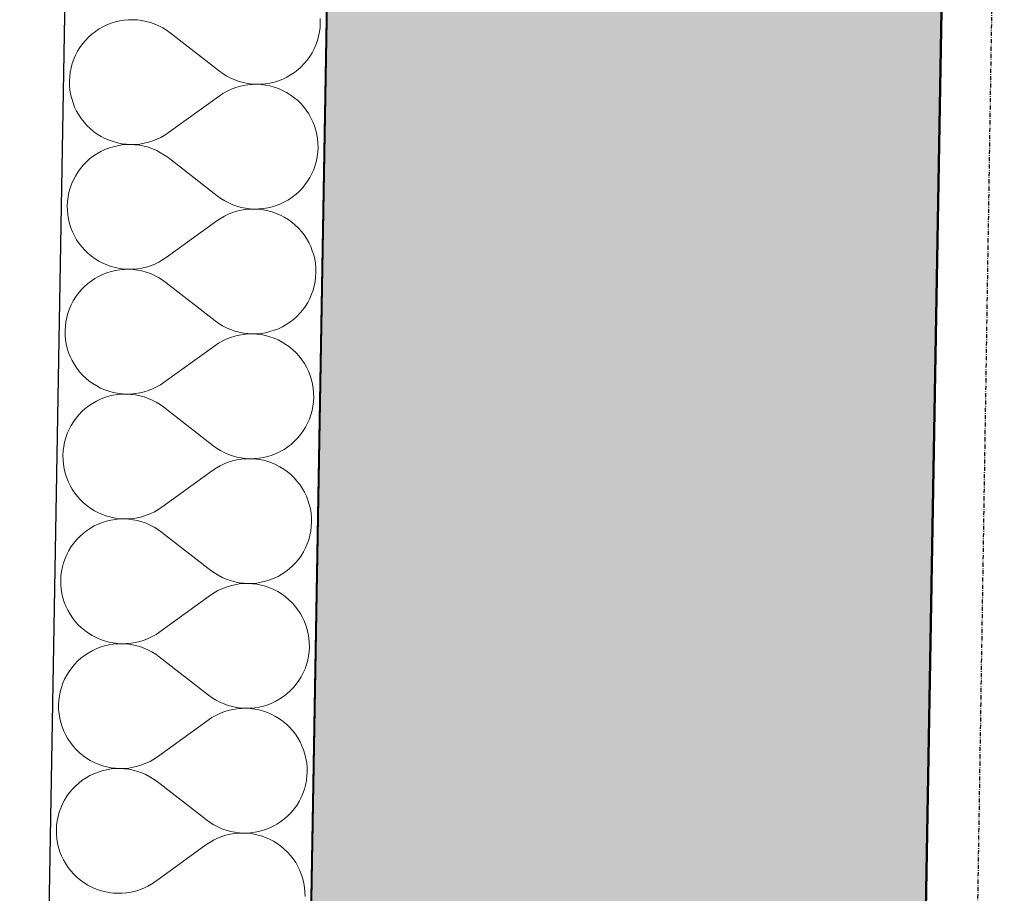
# Model space of a CAD drawing. Header units: millimetres. Extents: x -25972 to 4435, y -2839 to 20217.
# Tile 49 of 110: x -20521 to -19920, y 8320 to 8853. Entities that reach past the tile are written whole.
import ezdxf

# ---------------------------------------------------------------- set-up
doc = ezdxf.new("R2010")
doc.units = ezdxf.units.MM
doc.header["$MEASUREMENT"] = 0
doc.linetypes.add('Wipeout_Contour', pattern=[1000, 0, -1000])
doc.linetypes.add('Čerchovaná M', pattern=[4.5, 2.5, -0.85, 0.3, -0.85])
for name, color, linetype in [('7._POHLED ZÁPADNÍ_2_3D prvky fasada nove', 7, 'Continuous'), ('7._POHLED ZÁPADNÍ_2_Konstrukce - nosné', 7, 'Continuous'), ('7._POHLED ZÁPADNÍ_2_Nové_Konstrukce - nosné', 7, 'Continuous'), ('7._POHLED ZÁPADNÍ_2_Nové_Kresby a obrázky', 7, 'Continuous'), ('7._POHLED ZÁPADNÍ_2_Nové_Výplně – Řezové', 7, 'Continuous'), ('7._POHLED ZÁPADNÍ_2_Výplně – Řezové', 7, 'Continuous')]:
    doc.layers.add(name, color=color, linetype=linetype)

# ---------------------------------------------------------------- blocks, each defined once
blk = doc.blocks.new('*X32', base_point=(-26263.07, -5016.56))
at = {"layer": '7._POHLED ZÁPADNÍ_2_Nové_Výplně – Řezové', "color": 21, "linetype": 'Continuous', "lineweight": 20, "true_color": 0xffaaaa}
for p, q in [((-20467.66, 8849.94), (-20470.12, 8848.76)), ((-20465.13, 8850.93), (-20467.66, 8849.94)), ((-20462.53, 8851.75), (-20465.13, 8850.93)), ((-20459.89, 8852.37), (-20462.53, 8851.75)), ((-20457.2, 8852.81), (-20459.89, 8852.37)), ((-20454.49, 8853.05), (-20457.2, 8852.81)), ((-20451.77, 8853.1), (-20454.49, 8853.05)), ((-20449.05, 8852.95), (-20451.77, 8853.1)), ((-20446.36, 8852.61), (-20449.05, 8852.95)), ((-20443.69, 8852.08), (-20446.36, 8852.61)), ((-20441.06, 8851.36), (-20443.69, 8852.08)), ((-20438.5, 8850.45), (-20441.06, 8851.36)), ((-20436, 8849.36), (-20438.5, 8850.45)), ((-20433.59, 8848.1), (-20436, 8849.36)), ((-20337.67, 8848.39), (-20337.53, 8851.1)), ((-20337.53, 8851.1), (-20337.58, 8853.82)), ((-20476.89, 8844.24), (-20478.91, 8842.42)), ((-20474.74, 8845.9), (-20476.89, 8844.24)), ((-20472.48, 8847.42), (-20474.74, 8845.9)), ((-20470.12, 8848.76), (-20472.48, 8847.42)), ((-20431.28, 8846.67), (-20433.59, 8848.1)), ((-20429.07, 8845.08), (-20431.28, 8846.67)), ((-20399, 8821.69), (-20429.07, 8845.08)), ((-20339.26, 8840.39), (-20338.54, 8843.02)), ((-20338.54, 8843.02), (-20338.01, 8845.69)), ((-20338.01, 8845.69), (-20337.67, 8848.39)), ((-20482.55, 8838.37), (-20484.14, 8836.16)), ((-20480.8, 8840.46), (-20482.55, 8838.37)), ((-20478.91, 8842.42), (-20480.8, 8840.46)), ((-20341.25, 8835.33), (-20340.16, 8837.83)), ((-20340.16, 8837.83), (-20339.26, 8840.39)), ((-20486.83, 8831.44), (-20487.91, 8828.94)), ((-20485.57, 8833.85), (-20486.83, 8831.44)), ((-20484.14, 8836.16), (-20485.57, 8833.85)), ((-20343.94, 8830.61), (-20342.51, 8832.92)), ((-20342.51, 8832.92), (-20341.25, 8835.33)), ((-20488.82, 8826.38), (-20489.54, 8823.75)), ((-20487.91, 8828.94), (-20488.82, 8826.38)), ((-20349.16, 8824.36), (-20347.27, 8826.31)), ((-20347.27, 8826.31), (-20345.53, 8828.4)), ((-20345.53, 8828.4), (-20343.94, 8830.61)), ((-20490.07, 8821.09), (-20490.4, 8818.39)), ((-20489.54, 8823.75), (-20490.07, 8821.09)), ((-20399, 8821.69), (-20396.8, 8820.1)), ((-20396.8, 8820.1), (-20394.48, 8818.67)), ((-20357.96, 8818.01), (-20355.6, 8819.36)), ((-20355.6, 8819.36), (-20353.33, 8820.87)), ((-20353.33, 8820.87), (-20351.19, 8822.54)), ((-20351.19, 8822.54), (-20349.16, 8824.36)), ((-20490.4, 8818.39), (-20490.55, 8815.67)), ((-20490.55, 8815.67), (-20490.5, 8812.95)), ((-20490.5, 8812.95), (-20490.26, 8810.24)), ((-20394.48, 8818.67), (-20392.07, 8817.41)), ((-20392.07, 8817.41), (-20389.58, 8816.32)), ((-20389.58, 8816.32), (-20387.01, 8815.42)), ((-20384.42, 8812.94), (-20387.07, 8812.31)), ((-20387.01, 8815.42), (-20384.39, 8814.7)), ((-20381.73, 8813.38), (-20384.42, 8812.94)), ((-20384.39, 8814.7), (-20381.72, 8814.16)), ((-20379.03, 8813.63), (-20381.73, 8813.38)), ((-20381.72, 8814.16), (-20379.02, 8813.82)), ((-20376.31, 8813.68), (-20379.03, 8813.63)), ((-20379.02, 8813.82), (-20376.31, 8813.68)), ((-20376.31, 8813.68), (-20373.59, 8813.73)), ((-20373.59, 8813.54), (-20376.31, 8813.68)), ((-20373.59, 8813.73), (-20370.88, 8813.97)), ((-20370.89, 8813.2), (-20373.59, 8813.54)), ((-20368.22, 8812.67), (-20370.89, 8813.2)), ((-20370.88, 8813.97), (-20368.19, 8814.4)), ((-20368.19, 8814.4), (-20365.54, 8815.03)), ((-20365.54, 8815.03), (-20362.95, 8815.84)), ((-20362.95, 8815.84), (-20360.41, 8816.84)), ((-20360.41, 8816.84), (-20357.96, 8818.01)), ((-20490.26, 8810.24), (-20489.82, 8807.56)), ((-20489.82, 8807.56), (-20489.19, 8804.91)), ((-20397.01, 8807.97), (-20399.27, 8806.46)), ((-20394.64, 8809.32), (-20397.01, 8807.97)), ((-20392.19, 8810.5), (-20394.64, 8809.32)), ((-20389.66, 8811.5), (-20392.19, 8810.5)), ((-20387.07, 8812.31), (-20389.66, 8811.5)), ((-20365.6, 8811.95), (-20368.22, 8812.67)), ((-20363.03, 8811.05), (-20365.6, 8811.95)), ((-20360.53, 8809.97), (-20363.03, 8811.05)), ((-20358.12, 8808.71), (-20360.53, 8809.97)), ((-20355.81, 8807.28), (-20358.12, 8808.71)), ((-20353.6, 8805.69), (-20355.81, 8807.28)), ((-20489.19, 8804.91), (-20488.38, 8802.31)), ((-20488.38, 8802.31), (-20487.38, 8799.78)), ((-20399.27, 8806.46), (-20430.14, 8784.14)), ((-20351.51, 8803.95), (-20353.6, 8805.69)), ((-20349.55, 8802.06), (-20351.51, 8803.95)), ((-20347.73, 8800.04), (-20349.55, 8802.06)), ((-20487.38, 8799.78), (-20486.2, 8797.33)), ((-20486.2, 8797.33), (-20484.86, 8794.96)), ((-20484.86, 8794.96), (-20483.34, 8792.7)), ((-20346.06, 8797.89), (-20347.73, 8800.04)), ((-20344.55, 8795.63), (-20346.06, 8797.89)), ((-20343.2, 8793.27), (-20344.55, 8795.63)), ((-20483.34, 8792.7), (-20481.67, 8790.56)), ((-20481.67, 8790.56), (-20479.85, 8788.53)), ((-20342.02, 8790.81), (-20343.2, 8793.27)), ((-20341.03, 8788.28), (-20342.02, 8790.81)), ((-20479.85, 8788.53), (-20477.9, 8786.65)), ((-20477.9, 8786.65), (-20475.81, 8784.9)), ((-20475.81, 8784.9), (-20473.6, 8783.31)), ((-20473.6, 8783.31), (-20471.28, 8781.89)), ((-20432.4, 8782.62), (-20430.14, 8784.14)), ((-20340.21, 8785.69), (-20341.03, 8788.28)), ((-20339.59, 8783.04), (-20340.21, 8785.69)), ((-20339.15, 8780.35), (-20339.59, 8783.04)), ((-20471.28, 8781.89), (-20468.87, 8780.63)), ((-20468.87, 8780.63), (-20466.38, 8779.54)), ((-20466.38, 8779.54), (-20463.81, 8778.64)), ((-20463.81, 8778.64), (-20461.18, 8777.92)), ((-20461.18, 8777.92), (-20458.52, 8777.4)), ((-20455.82, 8776.87), (-20458.53, 8776.63)), ((-20458.52, 8777.4), (-20455.82, 8777.06)), ((-20455.82, 8777.06), (-20453.1, 8776.92)), ((-20453.1, 8776.92), (-20455.82, 8776.87)), ((-20453.1, 8776.92), (-20450.38, 8776.97)), ((-20450.38, 8776.77), (-20453.1, 8776.92)), ((-20450.38, 8776.97), (-20447.67, 8777.21)), ((-20447.67, 8777.21), (-20444.99, 8777.65)), ((-20444.99, 8777.65), (-20442.34, 8778.28)), ((-20442.34, 8778.28), (-20439.74, 8779.1)), ((-20439.74, 8779.1), (-20437.21, 8780.1)), ((-20437.21, 8780.1), (-20434.76, 8781.27)), ((-20434.76, 8781.27), (-20432.4, 8782.62)), ((-20338.91, 8777.64), (-20339.15, 8780.35)), ((-20338.86, 8774.92), (-20338.91, 8777.64)), ((-20473.81, 8771.24), (-20476.07, 8769.73)), ((-20471.44, 8772.58), (-20473.81, 8771.24)), ((-20468.99, 8773.76), (-20471.44, 8772.58)), ((-20466.46, 8774.75), (-20468.99, 8773.76)), ((-20463.86, 8775.57), (-20466.46, 8774.75)), ((-20461.21, 8776.19), (-20463.86, 8775.57)), ((-20458.53, 8776.63), (-20461.21, 8776.19)), ((-20447.68, 8776.43), (-20450.38, 8776.77)), ((-20445.02, 8775.9), (-20447.68, 8776.43)), ((-20442.39, 8775.18), (-20445.02, 8775.9)), ((-20439.83, 8774.27), (-20442.39, 8775.18)), ((-20437.33, 8773.19), (-20439.83, 8774.27)), ((-20434.92, 8771.92), (-20437.33, 8773.19)), ((-20432.61, 8770.49), (-20434.92, 8771.92)), ((-20339.34, 8769.51), (-20339, 8772.21)), ((-20339, 8772.21), (-20338.86, 8774.92)), ((-20480.24, 8766.24), (-20482.13, 8764.28)), ((-20478.22, 8768.06), (-20480.24, 8766.24)), ((-20476.07, 8769.73), (-20478.22, 8768.06)), ((-20430.4, 8768.9), (-20432.61, 8770.49)), ((-20400.33, 8745.52), (-20430.4, 8768.9)), ((-20340.59, 8764.22), (-20339.87, 8766.84)), ((-20339.87, 8766.84), (-20339.34, 8769.51)), ((-20485.47, 8759.99), (-20486.9, 8757.67)), ((-20483.88, 8762.19), (-20485.47, 8759.99)), ((-20482.13, 8764.28), (-20483.88, 8762.19)), ((-20343.84, 8756.74), (-20342.58, 8759.16)), ((-20342.58, 8759.16), (-20341.49, 8761.65)), ((-20341.49, 8761.65), (-20340.59, 8764.22)), ((-20488.16, 8755.26), (-20489.24, 8752.77)), ((-20486.9, 8757.67), (-20488.16, 8755.26)), ((-20346.86, 8752.22), (-20345.27, 8754.43)), ((-20345.27, 8754.43), (-20343.84, 8756.74)), ((-20490.87, 8747.58), (-20491.39, 8744.91)), ((-20490.15, 8750.2), (-20490.87, 8747.58)), ((-20489.24, 8752.77), (-20490.15, 8750.2)), ((-20352.51, 8746.36), (-20350.49, 8748.18)), ((-20350.49, 8748.18), (-20348.6, 8750.14)), ((-20348.6, 8750.14), (-20346.86, 8752.22)), ((-20491.73, 8742.21), (-20491.88, 8739.49)), ((-20491.39, 8744.91), (-20491.73, 8742.21)), ((-20400.33, 8745.52), (-20398.12, 8743.92)), ((-20398.12, 8743.92), (-20395.81, 8742.49)), ((-20395.81, 8742.49), (-20393.4, 8741.23)), ((-20393.4, 8741.23), (-20390.91, 8740.14)), ((-20361.74, 8740.66), (-20359.29, 8741.83)), ((-20359.29, 8741.83), (-20356.92, 8743.18)), ((-20356.92, 8743.18), (-20354.66, 8744.69)), ((-20354.66, 8744.69), (-20352.51, 8746.36)), ((-20491.88, 8739.49), (-20491.83, 8736.77)), ((-20491.83, 8736.77), (-20491.58, 8734.06)), ((-20390.99, 8735.32), (-20393.52, 8734.32)), ((-20388.39, 8736.14), (-20390.99, 8735.32)), ((-20390.91, 8740.14), (-20388.34, 8739.24)), ((-20385.75, 8736.76), (-20388.39, 8736.14)), ((-20388.34, 8739.24), (-20385.72, 8738.52)), ((-20383.06, 8737.2), (-20385.75, 8736.76)), ((-20385.72, 8738.52), (-20383.05, 8737.99)), ((-20380.35, 8737.45), (-20383.06, 8737.2)), ((-20383.05, 8737.99), (-20380.35, 8737.65)), ((-20380.35, 8737.65), (-20377.63, 8737.5)), ((-20377.63, 8737.5), (-20380.35, 8737.45)), ((-20377.63, 8737.5), (-20374.91, 8737.55)), ((-20374.92, 8737.36), (-20377.63, 8737.5)), ((-20372.22, 8737.02), (-20374.92, 8737.36)), ((-20374.91, 8737.55), (-20372.2, 8737.79)), ((-20369.55, 8736.49), (-20372.22, 8737.02)), ((-20372.2, 8737.79), (-20369.52, 8738.22)), ((-20366.92, 8735.78), (-20369.55, 8736.49)), ((-20369.52, 8738.22), (-20366.87, 8738.85)), ((-20364.36, 8734.87), (-20366.92, 8735.78)), ((-20366.87, 8738.85), (-20364.27, 8739.66)), ((-20361.86, 8733.79), (-20364.36, 8734.87)), ((-20364.27, 8739.66), (-20361.74, 8740.66)), ((-20491.58, 8734.06), (-20491.15, 8731.38)), ((-20491.15, 8731.38), (-20490.52, 8728.73)), ((-20400.6, 8730.28), (-20431.47, 8707.96)), ((-20398.34, 8731.79), (-20400.6, 8730.28)), ((-20395.97, 8733.14), (-20398.34, 8731.79)), ((-20393.52, 8734.32), (-20395.97, 8733.14)), ((-20359.45, 8732.53), (-20361.86, 8733.79)), ((-20357.13, 8731.1), (-20359.45, 8732.53)), ((-20354.93, 8729.51), (-20357.13, 8731.1)), ((-20352.84, 8727.77), (-20354.93, 8729.51)), ((-20490.52, 8728.73), (-20489.71, 8726.13)), ((-20489.71, 8726.13), (-20488.71, 8723.6)), ((-20488.71, 8723.6), (-20487.53, 8721.15)), ((-20350.88, 8725.88), (-20352.84, 8727.77)), ((-20349.06, 8723.86), (-20350.88, 8725.88)), ((-20347.39, 8721.71), (-20349.06, 8723.86)), ((-20487.53, 8721.15), (-20486.19, 8718.79)), ((-20486.19, 8718.79), (-20484.67, 8716.52)), ((-20345.88, 8719.45), (-20347.39, 8721.71)), ((-20344.53, 8717.09), (-20345.88, 8719.45)), ((-20343.35, 8714.63), (-20344.53, 8717.09)), ((-20484.67, 8716.52), (-20483, 8714.38)), ((-20483, 8714.38), (-20481.18, 8712.35)), ((-20481.18, 8712.35), (-20479.22, 8710.47)), ((-20342.36, 8712.1), (-20343.35, 8714.63)), ((-20341.54, 8709.51), (-20342.36, 8712.1)), ((-20479.22, 8710.47), (-20477.13, 8708.72)), ((-20477.13, 8708.72), (-20474.93, 8707.13)), ((-20474.93, 8707.13), (-20472.61, 8705.71)), ((-20472.61, 8705.71), (-20470.2, 8704.45)), ((-20438.54, 8703.92), (-20436.09, 8705.09)), ((-20436.09, 8705.09), (-20433.73, 8706.44)), ((-20433.73, 8706.44), (-20431.47, 8707.96)), ((-20340.91, 8706.86), (-20341.54, 8709.51)), ((-20340.48, 8704.18), (-20340.91, 8706.86)), ((-20470.2, 8704.45), (-20467.7, 8703.36)), ((-20465.19, 8699.39), (-20467.79, 8698.57)), ((-20467.7, 8703.36), (-20465.14, 8702.46)), ((-20462.54, 8700.01), (-20465.19, 8699.39)), ((-20465.14, 8702.46), (-20462.51, 8701.74)), ((-20459.86, 8700.45), (-20462.54, 8700.01)), ((-20462.51, 8701.74), (-20459.84, 8701.22)), ((-20457.15, 8700.69), (-20459.86, 8700.45)), ((-20459.84, 8701.22), (-20457.14, 8700.88)), ((-20454.43, 8700.74), (-20457.15, 8700.69)), ((-20457.14, 8700.88), (-20454.43, 8700.74)), ((-20454.43, 8700.74), (-20451.71, 8700.79)), ((-20451.71, 8700.59), (-20454.43, 8700.74)), ((-20451.71, 8700.79), (-20449, 8701.03)), ((-20449.01, 8700.25), (-20451.71, 8700.59)), ((-20446.34, 8699.72), (-20449.01, 8700.25)), ((-20449, 8701.03), (-20446.31, 8701.47)), ((-20443.72, 8699), (-20446.34, 8699.72)), ((-20446.31, 8701.47), (-20443.67, 8702.1)), ((-20441.16, 8698.09), (-20443.72, 8699)), ((-20443.67, 8702.1), (-20441.07, 8702.92)), ((-20441.07, 8702.92), (-20438.54, 8703.92)), ((-20340.23, 8701.47), (-20340.48, 8704.18)), ((-20340.33, 8696.03), (-20340.18, 8698.75)), ((-20340.18, 8698.75), (-20340.23, 8701.47)), ((-20477.4, 8693.55), (-20479.55, 8691.88)), ((-20475.14, 8695.06), (-20477.4, 8693.55)), ((-20472.77, 8696.4), (-20475.14, 8695.06)), ((-20470.32, 8697.58), (-20472.77, 8696.4)), ((-20467.79, 8698.57), (-20470.32, 8697.58)), ((-20438.66, 8697.01), (-20441.16, 8698.09)), ((-20436.25, 8695.74), (-20438.66, 8697.01)), ((-20433.94, 8694.31), (-20436.25, 8695.74)), ((-20431.73, 8692.72), (-20433.94, 8694.31)), ((-20341.2, 8690.66), (-20340.67, 8693.33)), ((-20340.67, 8693.33), (-20340.33, 8696.03)), ((-20483.46, 8688.1), (-20485.2, 8686.01)), ((-20481.57, 8690.06), (-20483.46, 8688.1)), ((-20479.55, 8691.88), (-20481.57, 8690.06)), ((-20401.66, 8669.34), (-20431.73, 8692.72)), ((-20342.82, 8685.47), (-20341.91, 8688.04)), ((-20341.91, 8688.04), (-20341.2, 8690.66)), ((-20488.22, 8681.49), (-20489.48, 8679.08)), ((-20486.8, 8683.81), (-20488.22, 8681.49)), ((-20485.2, 8686.01), (-20486.8, 8683.81)), ((-20345.16, 8680.57), (-20343.9, 8682.98)), ((-20343.9, 8682.98), (-20342.82, 8685.47)), ((-20490.57, 8676.59), (-20491.47, 8674.02)), ((-20489.48, 8679.08), (-20490.57, 8676.59)), ((-20349.93, 8673.96), (-20348.19, 8676.04)), ((-20348.19, 8676.04), (-20346.59, 8678.25)), ((-20346.59, 8678.25), (-20345.16, 8680.57)), ((-20492.72, 8668.73), (-20493.06, 8666.03)), ((-20492.19, 8671.4), (-20492.72, 8668.73)), ((-20491.47, 8674.02), (-20492.19, 8671.4)), ((-20401.66, 8669.34), (-20399.45, 8667.74)), ((-20355.99, 8668.51), (-20353.84, 8670.18)), ((-20353.84, 8670.18), (-20351.82, 8672)), ((-20351.82, 8672), (-20349.93, 8673.96)), ((-20493.06, 8666.03), (-20493.21, 8663.31)), ((-20493.21, 8663.31), (-20493.16, 8660.59)), ((-20399.45, 8667.74), (-20397.14, 8666.31)), ((-20397.14, 8666.31), (-20394.73, 8665.05)), ((-20394.73, 8665.05), (-20392.23, 8663.96)), ((-20392.23, 8663.96), (-20389.67, 8663.06)), ((-20389.67, 8663.06), (-20387.05, 8662.34)), ((-20368.2, 8662.67), (-20365.6, 8663.48)), ((-20365.6, 8663.48), (-20363.07, 8664.48)), ((-20363.07, 8664.48), (-20360.62, 8665.65)), ((-20360.62, 8665.65), (-20358.25, 8667)), ((-20358.25, 8667), (-20355.99, 8668.51)), ((-20493.16, 8660.59), (-20492.91, 8657.88)), ((-20492.91, 8657.88), (-20492.48, 8655.2)), ((-20397.3, 8656.96), (-20399.66, 8655.62)), ((-20394.85, 8658.14), (-20397.3, 8656.96)), ((-20392.32, 8659.14), (-20394.85, 8658.14)), ((-20389.72, 8659.96), (-20392.32, 8659.14)), ((-20387.08, 8660.59), (-20389.72, 8659.96)), ((-20384.39, 8661.02), (-20387.08, 8660.59)), ((-20387.05, 8662.34), (-20384.38, 8661.81)), ((-20381.68, 8661.27), (-20384.39, 8661.02)), ((-20384.38, 8661.81), (-20381.68, 8661.47)), ((-20381.68, 8661.47), (-20378.96, 8661.32)), ((-20378.96, 8661.32), (-20381.68, 8661.27)), ((-20378.96, 8661.32), (-20376.24, 8661.37)), ((-20376.24, 8661.18), (-20378.96, 8661.32)), ((-20376.24, 8661.37), (-20373.53, 8661.61)), ((-20373.55, 8660.84), (-20376.24, 8661.18)), ((-20370.88, 8660.31), (-20373.55, 8660.84)), ((-20373.53, 8661.61), (-20370.85, 8662.05)), ((-20368.25, 8659.6), (-20370.88, 8660.31)), ((-20370.85, 8662.05), (-20368.2, 8662.67)), ((-20365.69, 8658.69), (-20368.25, 8659.6)), ((-20363.19, 8657.61), (-20365.69, 8658.69)), ((-20360.78, 8656.35), (-20363.19, 8657.61)), ((-20492.48, 8655.2), (-20491.85, 8652.55)), ((-20491.85, 8652.55), (-20491.03, 8649.95)), ((-20401.92, 8654.1), (-20432.79, 8631.78)), ((-20399.66, 8655.62), (-20401.92, 8654.1)), ((-20358.46, 8654.92), (-20360.78, 8656.35)), ((-20356.25, 8653.33), (-20358.46, 8654.92)), ((-20354.17, 8651.59), (-20356.25, 8653.33)), ((-20352.21, 8649.7), (-20354.17, 8651.59)), ((-20491.03, 8649.95), (-20490.04, 8647.42)), ((-20490.04, 8647.42), (-20488.86, 8644.97)), ((-20488.86, 8644.97), (-20487.51, 8642.61)), ((-20350.39, 8647.68), (-20352.21, 8649.7)), ((-20348.72, 8645.53), (-20350.39, 8647.68)), ((-20347.2, 8643.27), (-20348.72, 8645.53)), ((-20487.51, 8642.61), (-20486, 8640.35)), ((-20486, 8640.35), (-20484.33, 8638.2)), ((-20345.86, 8640.91), (-20347.2, 8643.27)), ((-20344.68, 8638.46), (-20345.86, 8640.91)), ((-20484.33, 8638.2), (-20482.51, 8636.18)), ((-20482.51, 8636.18), (-20480.55, 8634.29)), ((-20480.55, 8634.29), (-20478.46, 8632.55)), ((-20343.68, 8635.92), (-20344.68, 8638.46)), ((-20342.87, 8633.33), (-20343.68, 8635.92)), ((-20342.24, 8630.68), (-20342.87, 8633.33)), ((-20478.46, 8632.55), (-20476.25, 8630.96)), ((-20476.25, 8630.96), (-20473.94, 8629.53)), ((-20473.94, 8629.53), (-20471.53, 8628.27)), ((-20471.53, 8628.27), (-20469.03, 8627.19)), ((-20469.03, 8627.19), (-20466.47, 8626.28)), ((-20444.99, 8625.92), (-20442.4, 8626.74)), ((-20442.4, 8626.74), (-20439.87, 8627.74)), ((-20439.87, 8627.74), (-20437.42, 8628.91)), ((-20437.42, 8628.91), (-20435.05, 8630.26)), ((-20435.05, 8630.26), (-20432.79, 8631.78)), ((-20341.81, 8628), (-20342.24, 8630.68)), ((-20341.56, 8625.29), (-20341.81, 8628)), ((-20471.65, 8621.4), (-20474.1, 8620.23)), ((-20469.12, 8622.4), (-20471.65, 8621.4)), ((-20466.52, 8623.21), (-20469.12, 8622.4)), ((-20463.87, 8623.83), (-20466.52, 8623.21)), ((-20466.47, 8626.28), (-20463.84, 8625.57)), ((-20461.19, 8624.27), (-20463.87, 8623.83)), ((-20463.84, 8625.57), (-20461.17, 8625.04)), ((-20458.48, 8624.51), (-20461.19, 8624.27)), ((-20461.17, 8625.04), (-20458.47, 8624.7)), ((-20455.76, 8624.56), (-20458.48, 8624.51)), ((-20458.47, 8624.7), (-20455.76, 8624.56)), ((-20455.76, 8624.56), (-20453.04, 8624.61)), ((-20453.04, 8624.41), (-20455.76, 8624.56)), ((-20453.04, 8624.61), (-20450.33, 8624.86)), ((-20450.34, 8624.07), (-20453.04, 8624.41)), ((-20447.67, 8623.54), (-20450.34, 8624.07)), ((-20450.33, 8624.86), (-20447.64, 8625.29)), ((-20445.05, 8622.82), (-20447.67, 8623.54)), ((-20447.64, 8625.29), (-20444.99, 8625.92)), ((-20442.48, 8621.91), (-20445.05, 8622.82)), ((-20439.99, 8620.83), (-20442.48, 8621.91)), ((-20437.58, 8619.57), (-20439.99, 8620.83)), ((-20341.66, 8619.85), (-20341.51, 8622.57)), ((-20341.51, 8622.57), (-20341.56, 8625.29)), ((-20480.88, 8615.7), (-20482.9, 8613.88)), ((-20478.73, 8617.37), (-20480.88, 8615.7)), ((-20476.47, 8618.88), (-20478.73, 8617.37)), ((-20474.1, 8620.23), (-20476.47, 8618.88)), ((-20435.27, 8618.13), (-20437.58, 8619.57)), ((-20433.06, 8616.54), (-20435.27, 8618.13)), ((-20402.99, 8593.16), (-20433.06, 8616.54)), ((-20342.52, 8614.48), (-20341.99, 8617.15)), ((-20341.99, 8617.15), (-20341.66, 8619.85)), ((-20486.53, 8609.84), (-20488.12, 8607.63)), ((-20484.79, 8611.92), (-20486.53, 8609.84)), ((-20482.9, 8613.88), (-20484.79, 8611.92)), ((-20345.23, 8606.8), (-20344.15, 8609.29)), ((-20344.15, 8609.29), (-20343.24, 8611.86)), ((-20343.24, 8611.86), (-20342.52, 8614.48)), ((-20490.81, 8602.9), (-20491.9, 8600.41)), ((-20489.55, 8605.31), (-20490.81, 8602.9)), ((-20488.12, 8607.63), (-20489.55, 8605.31)), ((-20347.92, 8602.07), (-20346.49, 8604.39)), ((-20346.49, 8604.39), (-20345.23, 8606.8)), ((-20492.8, 8597.84), (-20493.52, 8595.22)), ((-20491.9, 8600.41), (-20492.8, 8597.84)), ((-20353.15, 8595.82), (-20351.26, 8597.78)), ((-20351.26, 8597.78), (-20349.51, 8599.87)), ((-20349.51, 8599.87), (-20347.92, 8602.07)), ((-20494.05, 8592.55), (-20494.39, 8589.85)), ((-20493.52, 8595.22), (-20494.05, 8592.55)), ((-20402.99, 8593.16), (-20400.78, 8591.57)), ((-20400.78, 8591.57), (-20398.47, 8590.13)), ((-20361.94, 8589.47), (-20359.58, 8590.82)), ((-20359.58, 8590.82), (-20357.32, 8592.33)), ((-20357.32, 8592.33), (-20355.17, 8594)), ((-20355.17, 8594), (-20353.15, 8595.82)), ((-20494.39, 8589.85), (-20494.53, 8587.13)), ((-20494.53, 8587.13), (-20494.48, 8584.41)), ((-20398.47, 8590.13), (-20396.06, 8588.87)), ((-20396.06, 8588.87), (-20393.56, 8587.79)), ((-20393.56, 8587.79), (-20391, 8586.88)), ((-20391, 8586.88), (-20388.37, 8586.16)), ((-20385.72, 8584.84), (-20388.4, 8584.41)), ((-20388.37, 8586.16), (-20385.71, 8585.63)), ((-20383.01, 8585.09), (-20385.72, 8584.84)), ((-20385.71, 8585.63), (-20383.01, 8585.29)), ((-20383.01, 8585.29), (-20380.29, 8585.14)), ((-20380.29, 8585.14), (-20383.01, 8585.09)), ((-20380.29, 8585.14), (-20377.57, 8585.19)), ((-20377.57, 8585), (-20380.29, 8585.14)), ((-20377.57, 8585.19), (-20374.86, 8585.43)), ((-20374.87, 8584.66), (-20377.57, 8585)), ((-20372.2, 8584.13), (-20374.87, 8584.66)), ((-20374.86, 8585.43), (-20372.17, 8585.87)), ((-20372.17, 8585.87), (-20369.53, 8586.49)), ((-20369.53, 8586.49), (-20366.93, 8587.3)), ((-20366.93, 8587.3), (-20364.4, 8588.3)), ((-20364.4, 8588.3), (-20361.94, 8589.47)), ((-20494.48, 8584.41), (-20494.24, 8581.7)), ((-20494.24, 8581.7), (-20493.8, 8579.02)), ((-20493.8, 8579.02), (-20493.18, 8576.37)), ((-20400.99, 8579.44), (-20403.25, 8577.92)), ((-20398.63, 8580.79), (-20400.99, 8579.44)), ((-20396.18, 8581.96), (-20398.63, 8580.79)), ((-20393.65, 8582.96), (-20396.18, 8581.96)), ((-20391.05, 8583.78), (-20393.65, 8582.96)), ((-20388.4, 8584.41), (-20391.05, 8583.78)), ((-20369.58, 8583.42), (-20372.2, 8584.13)), ((-20367.01, 8582.51), (-20369.58, 8583.42)), ((-20364.52, 8581.43), (-20367.01, 8582.51)), ((-20362.11, 8580.17), (-20364.52, 8581.43)), ((-20359.79, 8578.74), (-20362.11, 8580.17)), ((-20357.58, 8577.15), (-20359.79, 8578.74)), ((-20493.18, 8576.37), (-20492.36, 8573.78)), ((-20492.36, 8573.78), (-20491.36, 8571.24)), ((-20403.25, 8577.92), (-20434.12, 8555.6)), ((-20355.49, 8575.41), (-20357.58, 8577.15)), ((-20353.54, 8573.52), (-20355.49, 8575.41)), ((-20351.72, 8571.5), (-20353.54, 8573.52)), ((-20491.36, 8571.24), (-20490.19, 8568.79)), ((-20490.19, 8568.79), (-20488.84, 8566.43)), ((-20350.05, 8569.35), (-20351.72, 8571.5)), ((-20348.53, 8567.09), (-20350.05, 8569.35)), ((-20347.18, 8564.73), (-20348.53, 8567.09)), ((-20488.84, 8566.43), (-20487.33, 8564.17)), ((-20487.33, 8564.17), (-20485.66, 8562.02)), ((-20485.66, 8562.02), (-20483.84, 8560)), ((-20346.01, 8562.28), (-20347.18, 8564.73)), ((-20345.01, 8559.75), (-20346.01, 8562.28)), ((-20483.84, 8560), (-20481.88, 8558.11)), ((-20481.88, 8558.11), (-20479.79, 8556.37)), ((-20479.79, 8556.37), (-20477.58, 8554.78)), ((-20477.58, 8554.78), (-20475.27, 8553.35)), ((-20436.38, 8554.08), (-20434.12, 8555.6)), ((-20344.2, 8557.15), (-20345.01, 8559.75)), ((-20343.57, 8554.5), (-20344.2, 8557.15)), ((-20475.27, 8553.35), (-20472.86, 8552.09)), ((-20472.86, 8552.09), (-20470.36, 8551.01)), ((-20470.36, 8551.01), (-20467.79, 8550.1)), ((-20467.79, 8550.1), (-20465.17, 8549.39)), ((-20465.17, 8549.39), (-20462.5, 8548.86)), ((-20462.5, 8548.86), (-20459.8, 8548.52)), ((-20454.36, 8548.43), (-20451.65, 8548.68)), ((-20451.65, 8548.68), (-20448.97, 8549.11)), ((-20448.97, 8549.11), (-20446.32, 8549.74)), ((-20446.32, 8549.74), (-20443.73, 8550.56)), ((-20443.73, 8550.56), (-20441.2, 8551.56)), ((-20441.2, 8551.56), (-20438.74, 8552.74)), ((-20438.74, 8552.74), (-20436.38, 8554.08)), ((-20343.13, 8551.82), (-20343.57, 8554.5)), ((-20342.89, 8549.11), (-20343.13, 8551.82)), ((-20342.84, 8546.39), (-20342.89, 8549.11)), ((-20477.79, 8542.7), (-20480.06, 8541.19)), ((-20475.43, 8544.05), (-20477.79, 8542.7)), ((-20472.97, 8545.22), (-20475.43, 8544.05)), ((-20470.44, 8546.22), (-20472.97, 8545.22)), ((-20467.85, 8547.03), (-20470.44, 8546.22)), ((-20465.2, 8547.65), (-20467.85, 8547.03)), ((-20462.51, 8548.09), (-20465.2, 8547.65)), ((-20459.8, 8548.33), (-20462.51, 8548.09)), ((-20459.8, 8548.52), (-20457.08, 8548.38)), ((-20457.08, 8548.38), (-20459.8, 8548.33)), ((-20457.08, 8548.38), (-20454.36, 8548.43)), ((-20454.37, 8548.23), (-20457.08, 8548.38)), ((-20451.67, 8547.89), (-20454.37, 8548.23)), ((-20449, 8547.36), (-20451.67, 8547.89)), ((-20446.38, 8546.64), (-20449, 8547.36)), ((-20443.81, 8545.74), (-20446.38, 8546.64)), ((-20441.32, 8544.65), (-20443.81, 8545.74)), ((-20438.91, 8543.39), (-20441.32, 8544.65)), ((-20436.59, 8541.96), (-20438.91, 8543.39)), ((-20343.32, 8540.97), (-20342.98, 8543.67)), ((-20342.98, 8543.67), (-20342.84, 8546.39)), ((-20484.23, 8537.7), (-20486.12, 8535.74)), ((-20482.2, 8539.52), (-20484.23, 8537.7)), ((-20480.06, 8541.19), (-20482.2, 8539.52)), ((-20434.39, 8540.36), (-20436.59, 8541.96)), ((-20404.31, 8516.98), (-20434.39, 8540.36)), ((-20344.57, 8535.68), (-20343.85, 8538.3)), ((-20343.85, 8538.3), (-20343.32, 8540.97)), ((-20489.45, 8531.45), (-20490.88, 8529.13)), ((-20487.86, 8533.66), (-20489.45, 8531.45)), ((-20486.12, 8535.74), (-20487.86, 8533.66)), ((-20347.82, 8528.21), (-20346.56, 8530.62)), ((-20346.56, 8530.62), (-20345.48, 8533.11)), ((-20345.48, 8533.11), (-20344.57, 8535.68)), ((-20492.14, 8526.72), (-20493.23, 8524.23)), ((-20490.88, 8529.13), (-20492.14, 8526.72)), ((-20350.84, 8523.69), (-20349.25, 8525.89)), ((-20349.25, 8525.89), (-20347.82, 8528.21)), ((-20494.85, 8519.04), (-20495.38, 8516.37)), ((-20494.13, 8521.66), (-20494.85, 8519.04)), ((-20493.23, 8524.23), (-20494.13, 8521.66)), ((-20356.5, 8517.82), (-20354.47, 8519.64)), ((-20354.47, 8519.64), (-20352.59, 8521.6)), ((-20352.59, 8521.6), (-20350.84, 8523.69)), ((-20495.72, 8513.67), (-20495.86, 8510.95)), ((-20495.38, 8516.37), (-20495.72, 8513.67)), ((-20404.31, 8516.98), (-20402.11, 8515.39)), ((-20402.11, 8515.39), (-20399.79, 8513.96)), ((-20399.79, 8513.96), (-20397.38, 8512.69)), ((-20397.38, 8512.69), (-20394.89, 8511.61)), ((-20365.73, 8512.12), (-20363.27, 8513.3)), ((-20363.27, 8513.3), (-20360.91, 8514.64)), ((-20360.91, 8514.64), (-20358.65, 8516.15)), ((-20358.65, 8516.15), (-20356.5, 8517.82)), ((-20495.86, 8510.95), (-20495.81, 8508.23)), ((-20495.81, 8508.23), (-20495.57, 8505.52)), ((-20394.97, 8506.78), (-20397.5, 8505.78)), ((-20392.38, 8507.6), (-20394.97, 8506.78)), ((-20394.89, 8511.61), (-20392.33, 8510.7)), ((-20389.73, 8508.23), (-20392.38, 8507.6)), ((-20392.33, 8510.7), (-20389.7, 8509.98)), ((-20387.05, 8508.67), (-20389.73, 8508.23)), ((-20389.7, 8509.98), (-20387.03, 8509.45)), ((-20384.34, 8508.91), (-20387.05, 8508.67)), ((-20387.03, 8509.45), (-20384.33, 8509.11)), ((-20381.62, 8508.96), (-20384.34, 8508.91)), ((-20384.33, 8509.11), (-20381.62, 8508.96)), ((-20381.62, 8508.96), (-20378.9, 8509.01)), ((-20378.9, 8508.82), (-20381.62, 8508.96)), ((-20378.9, 8509.01), (-20376.19, 8509.25)), ((-20376.2, 8508.48), (-20378.9, 8508.82)), ((-20373.53, 8507.96), (-20376.2, 8508.48)), ((-20376.19, 8509.25), (-20373.5, 8509.69)), ((-20370.91, 8507.24), (-20373.53, 8507.96)), ((-20373.5, 8509.69), (-20370.85, 8510.31)), ((-20368.34, 8506.34), (-20370.91, 8507.24)), ((-20370.85, 8510.31), (-20368.26, 8511.13)), ((-20368.26, 8511.13), (-20365.73, 8512.12)), ((-20495.57, 8505.52), (-20495.13, 8502.84)), ((-20495.13, 8502.84), (-20494.5, 8500.19)), ((-20404.58, 8501.74), (-20435.45, 8479.42)), ((-20402.32, 8503.26), (-20404.58, 8501.74)), ((-20399.96, 8504.61), (-20402.32, 8503.26)), ((-20397.5, 8505.78), (-20399.96, 8504.61)), ((-20365.85, 8505.25), (-20368.34, 8506.34)), ((-20363.43, 8503.99), (-20365.85, 8505.25)), ((-20361.12, 8502.57), (-20363.43, 8503.99)), ((-20358.91, 8500.98), (-20361.12, 8502.57)), ((-20356.82, 8499.23), (-20358.91, 8500.98)), ((-20494.5, 8500.19), (-20493.69, 8497.6)), ((-20493.69, 8497.6), (-20492.69, 8495.07)), ((-20492.69, 8495.07), (-20491.52, 8492.61)), ((-20354.86, 8497.35), (-20356.82, 8499.23)), ((-20353.04, 8495.32), (-20354.86, 8497.35)), ((-20351.37, 8493.18), (-20353.04, 8495.32)), ((-20491.52, 8492.61), (-20490.17, 8490.25)), ((-20490.17, 8490.25), (-20488.66, 8487.99)), ((-20349.86, 8490.91), (-20351.37, 8493.18)), ((-20348.51, 8488.55), (-20349.86, 8490.91)), ((-20347.34, 8486.1), (-20348.51, 8488.55)), ((-20488.66, 8487.99), (-20486.99, 8485.84)), ((-20486.99, 8485.84), (-20485.17, 8483.82)), ((-20485.17, 8483.82), (-20483.21, 8481.93)), ((-20346.34, 8483.57), (-20347.34, 8486.1)), ((-20345.53, 8480.97), (-20346.34, 8483.57)), ((-20483.21, 8481.93), (-20481.12, 8480.19)), ((-20481.12, 8480.19), (-20478.91, 8478.6)), ((-20478.91, 8478.6), (-20476.6, 8477.17)), ((-20476.6, 8477.17), (-20474.18, 8475.91)), ((-20442.53, 8475.38), (-20440.07, 8476.56)), ((-20440.07, 8476.56), (-20437.71, 8477.91)), ((-20437.71, 8477.91), (-20435.45, 8479.42)), ((-20344.9, 8478.32), (-20345.53, 8480.97)), ((-20344.46, 8475.64), (-20344.9, 8478.32)), ((-20474.18, 8475.91), (-20471.69, 8474.83)), ((-20469.18, 8470.85), (-20471.77, 8470.04)), ((-20471.69, 8474.83), (-20469.12, 8473.93)), ((-20466.53, 8471.48), (-20469.18, 8470.85)), ((-20469.12, 8473.93), (-20466.5, 8473.21)), ((-20463.84, 8471.91), (-20466.53, 8471.48)), ((-20466.5, 8473.21), (-20463.83, 8472.68)), ((-20461.13, 8472.15), (-20463.84, 8471.91)), ((-20463.83, 8472.68), (-20461.13, 8472.34)), ((-20461.13, 8472.34), (-20458.41, 8472.2)), ((-20458.41, 8472.2), (-20461.13, 8472.15)), ((-20458.41, 8472.2), (-20455.69, 8472.25)), ((-20455.7, 8472.05), (-20458.41, 8472.2)), ((-20453, 8471.71), (-20455.7, 8472.05)), ((-20455.69, 8472.25), (-20452.98, 8472.5)), ((-20450.33, 8471.18), (-20453, 8471.71)), ((-20452.98, 8472.5), (-20450.3, 8472.94)), ((-20447.7, 8470.46), (-20450.33, 8471.18)), ((-20450.3, 8472.94), (-20447.65, 8473.56)), ((-20447.65, 8473.56), (-20445.06, 8474.38)), ((-20445.06, 8474.38), (-20442.53, 8475.38)), ((-20344.22, 8472.93), (-20344.46, 8475.64)), ((-20344.17, 8470.21), (-20344.22, 8472.93)), ((-20481.38, 8465.01), (-20483.53, 8463.34)), ((-20479.12, 8466.52), (-20481.38, 8465.01)), ((-20476.76, 8467.87), (-20479.12, 8466.52)), ((-20474.3, 8469.04), (-20476.76, 8467.87)), ((-20471.77, 8470.04), (-20474.3, 8469.04)), ((-20445.14, 8469.56), (-20447.7, 8470.46)), ((-20442.65, 8468.47), (-20445.14, 8469.56)), ((-20440.24, 8467.21), (-20442.65, 8468.47)), ((-20437.92, 8465.78), (-20440.24, 8467.21)), ((-20435.72, 8464.18), (-20437.92, 8465.78)), ((-20345.18, 8462.12), (-20344.65, 8464.79)), ((-20344.65, 8464.79), (-20344.31, 8467.49)), ((-20344.31, 8467.49), (-20344.17, 8470.21)), ((-20487.44, 8459.56), (-20489.19, 8457.48)), ((-20485.56, 8461.52), (-20487.44, 8459.56)), ((-20483.53, 8463.34), (-20485.56, 8461.52)), ((-20405.64, 8440.8), (-20435.72, 8464.18)), ((-20346.8, 8456.93), (-20345.9, 8459.5)), ((-20345.9, 8459.5), (-20345.18, 8462.12)), ((-20492.21, 8452.96), (-20493.47, 8450.54)), ((-20490.78, 8455.27), (-20492.21, 8452.96)), ((-20489.19, 8457.48), (-20490.78, 8455.27)), ((-20349.15, 8452.03), (-20347.89, 8454.44)), ((-20347.89, 8454.44), (-20346.8, 8456.93)), ((-20494.55, 8448.05), (-20495.46, 8445.48)), ((-20493.47, 8450.54), (-20494.55, 8448.05)), ((-20353.91, 8445.42), (-20352.17, 8447.51)), ((-20352.17, 8447.51), (-20350.58, 8449.71)), ((-20350.58, 8449.71), (-20349.15, 8452.03)), ((-20496.18, 8442.86), (-20496.71, 8440.19)), ((-20495.46, 8445.48), (-20496.18, 8442.86)), ((-20405.64, 8440.8), (-20403.44, 8439.21)), ((-20359.97, 8439.97), (-20357.83, 8441.64)), ((-20357.83, 8441.64), (-20355.8, 8443.46)), ((-20355.8, 8443.46), (-20353.91, 8445.42)), ((-20497.05, 8437.49), (-20497.19, 8434.78)), ((-20497.19, 8434.78), (-20497.14, 8432.06)), ((-20496.71, 8440.19), (-20497.05, 8437.49)), ((-20403.44, 8439.21), (-20401.12, 8437.78)), ((-20401.12, 8437.78), (-20398.71, 8436.51)), ((-20398.71, 8436.51), (-20396.22, 8435.43)), ((-20396.22, 8435.43), (-20393.65, 8434.52)), ((-20393.65, 8434.52), (-20391.03, 8433.8)), ((-20372.18, 8434.13), (-20369.59, 8434.95)), ((-20369.59, 8434.95), (-20367.05, 8435.94)), ((-20367.05, 8435.94), (-20364.6, 8437.12)), ((-20364.6, 8437.12), (-20362.24, 8438.46)), ((-20362.24, 8438.46), (-20359.97, 8439.97)), ((-20497.14, 8432.06), (-20496.9, 8429.35)), ((-20496.9, 8429.35), (-20496.46, 8426.66)), ((-20401.29, 8428.43), (-20403.65, 8427.08)), ((-20398.83, 8429.6), (-20401.29, 8428.43)), ((-20396.3, 8430.6), (-20398.83, 8429.6)), ((-20393.71, 8431.42), (-20396.3, 8430.6)), ((-20391.06, 8432.05), (-20393.71, 8431.42)), ((-20388.38, 8432.49), (-20391.06, 8432.05)), ((-20391.03, 8433.8), (-20388.36, 8433.27)), ((-20385.67, 8432.73), (-20388.38, 8432.49)), ((-20388.36, 8433.27), (-20385.66, 8432.93)), ((-20382.95, 8432.78), (-20385.67, 8432.73)), ((-20385.66, 8432.93), (-20382.95, 8432.78)), ((-20382.95, 8432.78), (-20380.23, 8432.83)), ((-20380.23, 8432.64), (-20382.95, 8432.78)), ((-20380.23, 8432.83), (-20377.52, 8433.07)), ((-20377.53, 8432.3), (-20380.23, 8432.64)), ((-20374.86, 8431.78), (-20377.53, 8432.3)), ((-20377.52, 8433.07), (-20374.83, 8433.51)), ((-20372.24, 8431.06), (-20374.86, 8431.78)), ((-20374.83, 8433.51), (-20372.18, 8434.13)), ((-20369.67, 8430.16), (-20372.24, 8431.06)), ((-20367.17, 8429.07), (-20369.67, 8430.16)), ((-20364.76, 8427.81), (-20367.17, 8429.07)), ((-20496.46, 8426.66), (-20495.83, 8424.01)), ((-20495.83, 8424.01), (-20495.02, 8421.42)), ((-20405.91, 8425.56), (-20436.78, 8403.24)), ((-20403.65, 8427.08), (-20405.91, 8425.56)), ((-20362.45, 8426.39), (-20364.76, 8427.81)), ((-20360.24, 8424.8), (-20362.45, 8426.39)), ((-20358.15, 8423.05), (-20360.24, 8424.8)), ((-20356.19, 8421.17), (-20358.15, 8423.05)), ((-20495.02, 8421.42), (-20494.02, 8418.89)), ((-20494.02, 8418.89), (-20492.85, 8416.43)), ((-20492.85, 8416.43), (-20491.5, 8414.07)), ((-20354.37, 8419.14), (-20356.19, 8421.17)), ((-20352.7, 8417), (-20354.37, 8419.14)), ((-20351.19, 8414.74), (-20352.7, 8417)), ((-20491.5, 8414.07), (-20489.98, 8411.81)), ((-20489.98, 8411.81), (-20488.31, 8409.66)), ((-20349.84, 8412.37), (-20351.19, 8414.74)), ((-20348.67, 8409.92), (-20349.84, 8412.37)), ((-20488.31, 8409.66), (-20486.49, 8407.64)), ((-20486.49, 8407.64), (-20484.54, 8405.75)), ((-20484.54, 8405.75), (-20482.45, 8404.01)), ((-20347.67, 8407.39), (-20348.67, 8409.92)), ((-20346.85, 8404.79), (-20347.67, 8407.39)), ((-20346.23, 8402.14), (-20346.85, 8404.79)), ((-20482.45, 8404.01), (-20480.24, 8402.42)), ((-20480.24, 8402.42), (-20477.92, 8400.99)), ((-20477.92, 8400.99), (-20475.51, 8399.73)), ((-20475.51, 8399.73), (-20473.02, 8398.65)), ((-20473.02, 8398.65), (-20470.45, 8397.75)), ((-20446.38, 8398.2), (-20443.85, 8399.2)), ((-20443.85, 8399.2), (-20441.4, 8400.38)), ((-20441.4, 8400.38), (-20439.04, 8401.73)), ((-20439.04, 8401.73), (-20436.78, 8403.24)), ((-20345.79, 8399.46), (-20346.23, 8402.14)), ((-20345.55, 8396.75), (-20345.79, 8399.46)), ((-20475.63, 8392.86), (-20478.09, 8391.69)), ((-20473.1, 8393.86), (-20475.63, 8392.86)), ((-20470.5, 8394.67), (-20473.1, 8393.86)), ((-20467.86, 8395.3), (-20470.5, 8394.67)), ((-20470.45, 8397.75), (-20467.83, 8397.03)), ((-20465.17, 8395.73), (-20467.86, 8395.3)), ((-20467.83, 8397.03), (-20465.16, 8396.5)), ((-20462.46, 8395.97), (-20465.17, 8395.73)), ((-20465.16, 8396.5), (-20462.46, 8396.16)), ((-20462.46, 8396.16), (-20459.74, 8396.02)), ((-20459.74, 8396.02), (-20462.46, 8395.97)), ((-20459.74, 8396.02), (-20457.02, 8396.07)), ((-20457.02, 8395.88), (-20459.74, 8396.02)), ((-20457.02, 8396.07), (-20454.31, 8396.32)), ((-20454.32, 8395.54), (-20457.02, 8395.88)), ((-20451.66, 8395), (-20454.32, 8395.54)), ((-20454.31, 8396.32), (-20451.63, 8396.76)), ((-20449.03, 8394.28), (-20451.66, 8395)), ((-20451.63, 8396.76), (-20448.98, 8397.39)), ((-20446.47, 8393.38), (-20449.03, 8394.28)), ((-20448.98, 8397.39), (-20446.38, 8398.2)), ((-20443.97, 8392.29), (-20446.47, 8393.38)), ((-20345.64, 8391.31), (-20345.5, 8394.03)), ((-20345.5, 8394.03), (-20345.55, 8396.75)), ((-20484.86, 8387.16), (-20486.88, 8385.34)), ((-20482.71, 8388.83), (-20484.86, 8387.16)), ((-20480.45, 8390.34), (-20482.71, 8388.83)), ((-20478.09, 8391.69), (-20480.45, 8390.34)), ((-20441.56, 8391.03), (-20443.97, 8392.29)), ((-20439.25, 8389.6), (-20441.56, 8391.03)), ((-20437.04, 8388.01), (-20439.25, 8389.6)), ((-20406.97, 8364.62), (-20437.04, 8388.01)), ((-20346.51, 8385.95), (-20345.98, 8388.61)), ((-20345.98, 8388.61), (-20345.64, 8391.31)), ((-20490.52, 8381.3), (-20492.11, 8379.09)), ((-20488.77, 8383.39), (-20490.52, 8381.3)), ((-20486.88, 8385.34), (-20488.77, 8383.39)), ((-20349.22, 8378.26), (-20348.13, 8380.76)), ((-20348.13, 8380.76), (-20347.23, 8383.32)), ((-20347.23, 8383.32), (-20346.51, 8385.95)), ((-20494.8, 8374.37), (-20495.88, 8371.87)), ((-20493.54, 8376.78), (-20494.8, 8374.37)), ((-20492.11, 8379.09), (-20493.54, 8376.78)), ((-20351.91, 8373.54), (-20350.48, 8375.85)), ((-20350.48, 8375.85), (-20349.22, 8378.26)), ((-20496.79, 8369.31), (-20497.51, 8366.68)), ((-20495.88, 8371.87), (-20496.79, 8369.31)), ((-20357.13, 8367.28), (-20355.24, 8369.24)), ((-20355.24, 8369.24), (-20353.5, 8371.33)), ((-20353.5, 8371.33), (-20351.91, 8373.54)), ((-20498.04, 8364.01), (-20498.37, 8361.31)), ((-20497.51, 8366.68), (-20498.04, 8364.01)), ((-20406.97, 8364.62), (-20404.76, 8363.03)), ((-20404.76, 8363.03), (-20402.45, 8361.6)), ((-20363.56, 8362.28), (-20361.3, 8363.8)), ((-20361.3, 8363.8), (-20359.15, 8365.46)), ((-20359.15, 8365.46), (-20357.13, 8367.28)), ((-20498.37, 8361.31), (-20498.52, 8358.6)), ((-20498.52, 8358.6), (-20498.47, 8355.88)), ((-20402.45, 8361.6), (-20400.04, 8360.34)), ((-20400.04, 8360.34), (-20397.55, 8359.25)), ((-20397.55, 8359.25), (-20394.98, 8358.34)), ((-20394.98, 8358.34), (-20392.36, 8357.62)), ((-20392.36, 8357.62), (-20389.69, 8357.09)), ((-20386.99, 8356.55), (-20389.7, 8356.31)), ((-20389.69, 8357.09), (-20386.99, 8356.75)), ((-20386.99, 8356.75), (-20384.27, 8356.6)), ((-20384.27, 8356.6), (-20386.99, 8356.55)), ((-20384.27, 8356.6), (-20381.55, 8356.65)), ((-20381.56, 8356.46), (-20384.27, 8356.6)), ((-20378.86, 8356.13), (-20381.56, 8356.46)), ((-20381.55, 8356.65), (-20378.84, 8356.89)), ((-20378.84, 8356.89), (-20376.16, 8357.33)), ((-20376.16, 8357.33), (-20373.51, 8357.96)), ((-20373.51, 8357.96), (-20370.91, 8358.77)), ((-20370.91, 8358.77), (-20368.38, 8359.76)), ((-20368.38, 8359.76), (-20365.93, 8360.94)), ((-20365.93, 8360.94), (-20363.56, 8362.28)), ((-20498.47, 8355.88), (-20498.22, 8353.17)), ((-20498.22, 8353.17), (-20497.79, 8350.48)), ((-20497.79, 8350.48), (-20497.16, 8347.83)), ((-20404.98, 8350.9), (-20407.24, 8349.39)), ((-20402.61, 8352.25), (-20404.98, 8350.9)), ((-20400.16, 8353.43), (-20402.61, 8352.25)), ((-20397.63, 8354.43), (-20400.16, 8353.43)), ((-20395.04, 8355.24), (-20397.63, 8354.43)), ((-20392.39, 8355.87), (-20395.04, 8355.24)), ((-20389.7, 8356.31), (-20392.39, 8355.87)), ((-20376.19, 8355.6), (-20378.86, 8356.13)), ((-20373.56, 8354.88), (-20376.19, 8355.6)), ((-20371, 8353.98), (-20373.56, 8354.88)), ((-20368.5, 8352.89), (-20371, 8353.98)), ((-20366.09, 8351.64), (-20368.5, 8352.89)), ((-20363.78, 8350.21), (-20366.09, 8351.64)), ((-20497.16, 8347.83), (-20496.35, 8345.24)), ((-20496.35, 8345.24), (-20495.35, 8342.71)), ((-20407.24, 8349.39), (-20438.11, 8327.06)), ((-20361.57, 8348.62), (-20363.78, 8350.21)), ((-20359.48, 8346.88), (-20361.57, 8348.62)), ((-20357.52, 8344.99), (-20359.48, 8346.88)), ((-20355.7, 8342.97), (-20357.52, 8344.99)), ((-20495.35, 8342.71), (-20494.17, 8340.25)), ((-20494.17, 8340.25), (-20492.83, 8337.89)), ((-20354.03, 8340.82), (-20355.7, 8342.97)), ((-20352.52, 8338.56), (-20354.03, 8340.82)), ((-20351.17, 8336.19), (-20352.52, 8338.56)), ((-20492.83, 8337.89), (-20491.31, 8335.63)), ((-20491.31, 8335.63), (-20489.64, 8333.48)), ((-20489.64, 8333.48), (-20487.82, 8331.46)), ((-20349.99, 8333.74), (-20351.17, 8336.19)), ((-20349, 8331.21), (-20349.99, 8333.74)), ((-20487.82, 8331.46), (-20485.86, 8329.57)), ((-20485.86, 8329.57), (-20483.78, 8327.83)), ((-20483.78, 8327.83), (-20481.57, 8326.24)), ((-20440.37, 8325.55), (-20438.11, 8327.06)), ((-20348.18, 8328.61), (-20349, 8331.21)), ((-20347.55, 8325.97), (-20348.18, 8328.61)), ((-20481.57, 8326.24), (-20479.25, 8324.81)), ((-20479.25, 8324.81), (-20476.84, 8323.55)), ((-20476.84, 8323.55), (-20474.34, 8322.47)), ((-20474.34, 8322.47), (-20471.78, 8321.57)), ((-20471.78, 8321.57), (-20469.15, 8320.85)), ((-20469.15, 8320.85), (-20466.48, 8320.32)), ((-20466.48, 8320.32), (-20463.79, 8319.99)), ((-20455.64, 8320.14), (-20452.95, 8320.58)), ((-20452.95, 8320.58), (-20450.31, 8321.21)), ((-20450.31, 8321.21), (-20447.71, 8322.02)), ((-20447.71, 8322.02), (-20445.18, 8323.02)), ((-20445.18, 8323.02), (-20442.73, 8324.2)), ((-20442.73, 8324.2), (-20440.37, 8325.55)), ((-20347.12, 8323.28), (-20347.55, 8325.97)), ((-20346.87, 8320.57), (-20347.12, 8323.28)), ((-20346.82, 8317.85), (-20346.87, 8320.57)), ((-20463.79, 8319.99), (-20461.07, 8319.84)), ((-20461.07, 8319.84), (-20458.35, 8319.89)), ((-20458.35, 8319.89), (-20455.64, 8320.14))]:
    blk.add_line(p, q, dxfattribs=at)

msp = doc.modelspace()

# ---------------------------------------------------------------- hatches: boundary and pattern name
at = {"layer": '7._POHLED ZÁPADNÍ_2_Výplně – Řezové', "linetype": 'Continuous', "lineweight": 13}
msp.add_hatch(color=254, dxfattribs=at).paths.add_polyline_path([(-20320.09, 9632.64), (-20358.32, 7440.14), (-19983.37, 7433.6), (-19945.7, 9594.71)])

# ---------------------------------------------------------------- linework, layer by layer
at = {"layer": '7._POHLED ZÁPADNÍ_2_Konstrukce - nosné', "color": 7, "linetype": 'Continuous', "lineweight": 50, "flags": 128}
for points in [[(-20313.53, 10008.89), (-20358.32, 7440.14)], [(-19983.37, 7433.6), (-19945.7, 9594.71)]]:
    msp.add_lwpolyline(points, dxfattribs=at)
at = {"layer": '7._POHLED ZÁPADNÍ_2_Nové_Kresby a obrázky', "color": 1, "linetype": 'Čerchovaná M', "lineweight": 25, "flags": 128}
msp.add_lwpolyline([(-19046.53, 7678.32), (-19046.53, 9398.24), (-19919.47, 9398.24), (-19946, 7708.32)], dxfattribs=at)

# ---------------------------------------------------------------- next in the draw order: wipeouts: each hides what was drawn before it
at = {"color": 254, "linetype": 'Wipeout_Contour', "lineweight": 0, "ltscale": 110482.628501}
msp.add_wipeout([(-20473.28, 10024.95), (-20520.91, 7292.94), (-20370.93, 7290.33), (-20360.93, 7290.15), (-20313.53, 10008.83)], dxfattribs=at).dxf.layer = '7._POHLED ZÁPADNÍ_2_Nové_Výplně – Řezové'

# ---------------------------------------------------------------- next in the draw order: linework, layer by layer
at = {"layer": '7._POHLED ZÁPADNÍ_2_Nové_Konstrukce - nosné', "color": 1, "linetype": 'Continuous', "lineweight": 25, "flags": 128}
for points in [[(-20470.48, 10185.48), (-20520.91, 7292.94)], [(-20360.93, 7290.15), (-20313.53, 10008.83)]]:
    msp.add_lwpolyline(points, dxfattribs=at)

# ---------------------------------------------------------------- next in the draw order: block references
at = {"layer": '7._POHLED ZÁPADNÍ_2_3D prvky fasada nove', "color": 9, "linetype": 'Continuous', "lineweight": 13}
msp.add_blockref('*X32', (-26263.07, -5016.56), dxfattribs=at)

doc.saveas('drawing.dxf')
